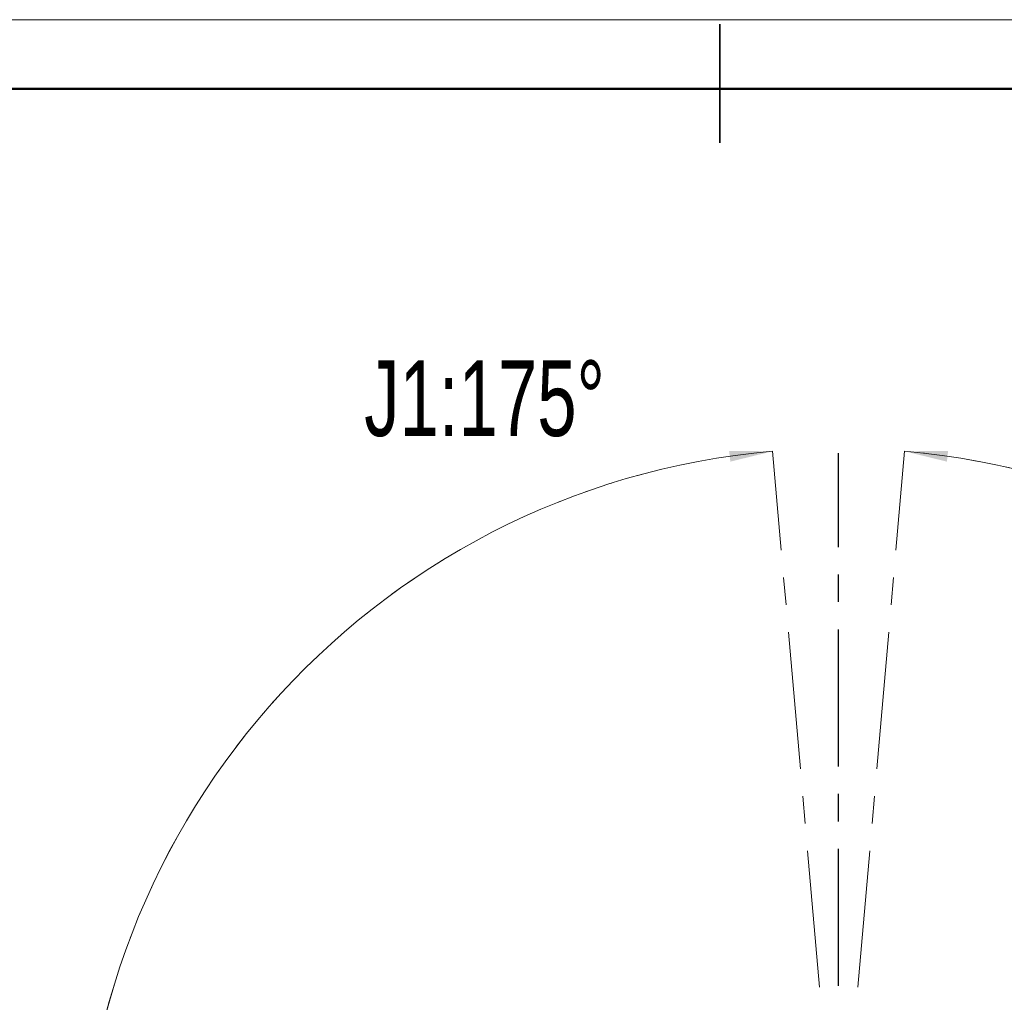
# Paper-space layout '图纸2' of a CAD drawing. Header units: millimetres. Extents: x 0 to 420, y 0 to 297.
# Tile 17 of 19: x 144 to 235, y 206 to 297. Entities that reach past the tile are written whole.
import ezdxf

# ---------------------------------------------------------------- set-up
doc = ezdxf.new("R2010")
doc.units = ezdxf.units.MM
doc.linetypes.add('CENTERX2', pattern=[20.32, 12.7, -2.54, 2.54, -2.54])
doc.layers.get('0').update_dxf_attribs({"lineweight": 18})
doc.layers.add('中心线层', color=6, linetype='CENTERX2', lineweight=25)
doc.layers.add('标注层', color=150, linetype='Continuous', lineweight=18)
doc.styles.add('SLDTEXTSTYLE1', font='txt', dxfattribs={"width": 0.7})
doc.dimstyles.new('SLDDIMSTYLE3', dxfattribs={"dimtxt": 7, "dimasz": 4, "dimexe": 0, "dimexo": 0.0625, "dimgap": 1.75, "dimtad": 0, "dimtih": 1, "dimtoh": 1, "dimlfac": 20, "dimrnd": 1e-09, "dimzin": 12, "dimdsep": 46, "dimtxsty": 'SLDTEXTSTYLE1', "dimcen": 0, "dimdle": 8, "dimadec": 0, "dimazin": 3, "dimtfac": 1, "dimtdec": 3, "dimtofl": 0, "dimtmove": 0, "dimatfit": 3, "dimfxl": 1, "dimfrac": 2, "dimtolj": 1, "dimarcsym": 0})
doc.dimstyles.new('SLDDIMSTYLE4', dxfattribs={"dimtxt": 3.5, "dimasz": 4, "dimexe": 0, "dimexo": 0.0625, "dimgap": 0.875, "dimtad": 0, "dimtih": 1, "dimtoh": 1, "dimdec": 4, "dimlfac": 20, "dimzin": 12, "dimdsep": 46, "dimtxsty": 'SLDTEXTSTYLE1', "dimcen": 0.09, "dimdle": 8, "dimazin": 3, "dimtfac": 1, "dimtdec": 3, "dimtofl": 0, "dimtmove": 0, "dimatfit": 3, "dimfxl": 1, "dimfrac": 2, "dimtolj": 1, "dimarcsym": 0})

# ---------------------------------------------------------------- blocks, each defined once
blk = doc.blocks.new('*X59')
at = {"layer": '标注层'}
blk.add_hatch(color=7, dxfattribs=at).paths.add_polyline_path([(276.344, 229.338), (279.855, 231.32), (279.259, 232.123)], flags=0)
at = {"layer": '标注层', "color": 7}
for p, q in [((276.344, 229.338), (289.254, 238.915)), ((289.254, 238.915), (310.753, 238.915))]:
    blk.add_line(p, q, dxfattribs=at)
at = {"layer": '标注层', "color": 7, "char_height": 7, "attachment_point": 1, "style": 'SLDTEXTSTYLE1'}
for s, insert, width in [('%%C', (290.254, 247.968), 6.56983), ('2806', (298.484, 247.938), 26.60782)]:
    blk.add_mtext(s, dxfattribs=dict(at, insert=insert, width=width))
blk = doc.blocks.new('*X60')
at = {"layer": '标注层'}
for points in [[(213.89, 257.426), (209.859, 257.461), (209.974, 256.468)], [(220.004, 117.394), (216.019, 118.008), (215.991, 117.008)]]:
    blk.add_hatch(color=7, dxfattribs=at).paths.add_polyline_path(points, flags=0)
at = {"layer": '标注层', "color": 7}
blk.add_line((220.004, 118.072), (220.004, 115.394), dxfattribs=at)
for start, end in [(95, 182.5), (182.5, 270)]:
    blk.add_arc((220.004, 187.544), 70.15, start, end, dxfattribs=at)
blk = doc.blocks.new('*X61')
at = {"layer": '标注层'}
for points in [[(226.117, 257.426), (230.033, 256.468), (230.148, 257.461)], [(220.004, 117.394), (224.016, 117.008), (223.988, 118.008)]]:
    blk.add_hatch(color=7, dxfattribs=at).paths.add_polyline_path(points, flags=0)
at = {"layer": '标注层', "color": 7}
blk.add_line((220.004, 118.072), (220.004, 115.394), dxfattribs=at)
for start, end in [(357.5, 85), (270, 357.5)]:
    blk.add_arc((220.004, 187.544), 70.15, start, end, dxfattribs=at)
blk = doc.blocks.new('SW_CENTERMARKSYMBOL_0')
at = {"layer": '中心线层', "color": 0}
blk.add_line((0, 0.05), (0, 69.715), dxfattribs=at)

psp = doc.layouts.new('图纸2')

# ---------------------------------------------------------------- linework, layer by layer
at = {"color": 7, "linetype": 'Continuous', "lineweight": 18}
psp.add_line((-0.0005116, 297.3965803), (419.992988, 297.3965803), dxfattribs=at)
at = {"color": 7, "linetype": 'Continuous', "lineweight": 35}
psp.add_line((208.9959285, 285.9894456), (208.9959285, 296.9894456), dxfattribs=at)
at = {"color": 7, "linetype": 'Continuous', "lineweight": 50}
psp.add_line((23.9959285, 290.9894456), (413.9959285, 290.9894456), dxfattribs=at)
at = {"color": 7, "linetype": 'CENTERX2', "lineweight": 18}
for q in [(213.8895737, 257.4267195), (226.1175244, 257.4267195)]:
    psp.add_line((220.0035491, 187.5436614), q, dxfattribs=at)
psp.add_arc((220.0035491, 187.5436614), 70.15, 95, 85, dxfattribs=at)

# ---------------------------------------------------------------- block references
at = {"layer": '中心线层', "color": 7}
psp.add_blockref('SW_CENTERMARKSYMBOL_0', (220.0035491, 187.5436614), dxfattribs=at)

# ---------------------------------------------------------------- texts
at = {"layer": '标注层', "color": 7, "insert": (176.0552866, 265.8387606), "char_height": 7, "width": 46.645810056, "attachment_point": 1, "style": 'SLDTEXTSTYLE1'}
psp.add_mtext('J1:175%%D', dxfattribs=at)

# ---------------------------------------------------------------- dimensions: what is measured, and where the dimension line sits
at = {"layer": '标注层', "color": 7}
for base, line1, line2, picture, middle in [((149.9206363, 184.4837754), ((220.0035491, 118.0716422), (220.0035491, 257.2587242)), ((213.8895737, 257.4267195), (220.0035491, 187.5436614)), '*X60', (149.9206363, 184.4837754)), ((290.0864595, 184.4837755), ((226.1175244, 257.4267195), (220.0035491, 187.5436614)), ((220.0035491, 118.0716422), (220.0035491, 257.2587242)), '*X61', (290.0864595, 184.4837755))]:
    dim = psp.add_angular_dim_2l(base=base, line1=line1, line2=line2, dimstyle='SLDDIMSTYLE4', override={"dimtad": 0, "dimtih": 1, "dimtoh": 1, "dimsah": 1, "dimtdec": 2, "dimtzin": 12}, dxfattribs=at)
    dim.commit()
    dim.dimension.update_dxf_attribs({"geometry": picture, "text_midpoint": middle, "dimtype": 162})
dim = psp.add_diameter_dim_2p(p1=(163.6629929, 145.7493529), p2=(276.3441053, 229.33797), dimstyle='SLDDIMSTYLE3', override={"dimpost": '%%C<>', "dimsah": 1, "dimtzin": 12}, dxfattribs=at)
dim.commit()
dim.dimension.update_dxf_attribs({"geometry": '*X59', "text_midpoint": (296.2987822, 244.1406625), "dimtype": 163})

doc.saveas('drawing.dxf')
